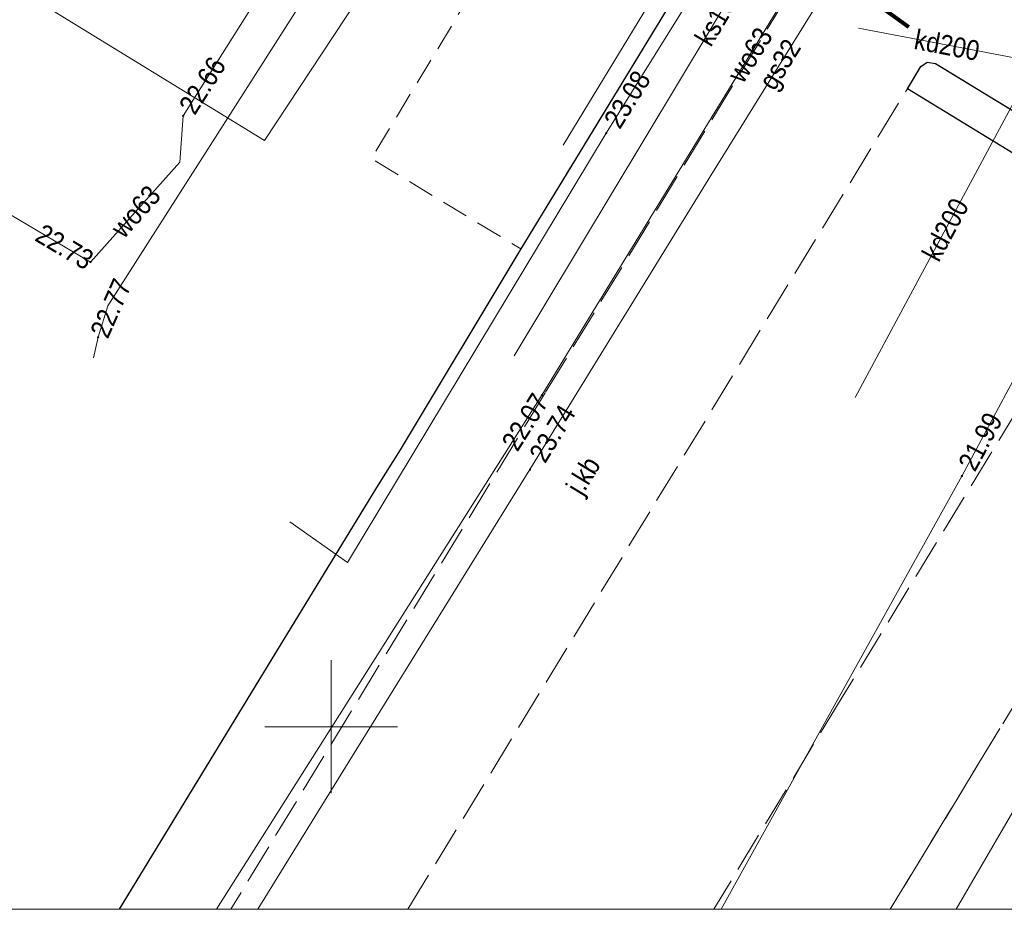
# Model space of a CAD drawing. Header units: metres. Extents: x 5490589 to 5490956, y 5935138 to 5935420.
# Tile 23 of 37: x 5490788 to 5490825, y 5935143 to 5935177. Entities that reach past the tile are written whole.
import ezdxf
from ezdxf.enums import TextEntityAlignment as Align

# ---------------------------------------------------------------- set-up
doc = ezdxf.new("R2010")
doc.units = ezdxf.units.M
doc.header["$MEASUREMENT"] = 0
for name, pattern in [('1.0_0.5', [1.5, 1, -0.5]), ('1.5_0.5', [2, 1.5, -0.5]), ('218-1000', [1.4, 0.7, -0.7])]:
    doc.linetypes.add(name, pattern=pattern)
doc.layers.get('0').update_dxf_attribs({"color": 2, "linetype": 'CONTINUOUS', "lineweight": 5})
for name, color, linetype in [('chodnik', 7, 'CONTINUOUS'), ('jezdnia', 7, 'CONTINUOUS'), ('jezdnia-Atr17', 7, 'CONTINUOUS'), ('krawężnik', 7, 'CONTINUOUS'), ('przewód elektroenergetyczny podziemny', 7, 'CONTINUOUS'), ('przewód gazowy', 7, 'CONTINUOUS'), ('przewód gazowy-Atr1', 7, 'CONTINUOUS'), ('przewód kanalizacyjny', 7, 'CONTINUOUS'), ('przewód kanalizacyjny-Atr1', 7, 'CONTINUOUS'), ('przewód wodociągowy', 7, 'CONTINUOUS'), ('przewód wodociągowy-Atr1', 7, 'CONTINUOUS'), ('rzędna', 7, 'CONTINUOUS'), ('rzędna-Atr2', 7, 'CONTINUOUS')]:
    doc.layers.add(name, color=color, linetype=linetype)
doc.layers.add('zakres nowy', color=6, linetype='218-1000', lineweight=80)
doc.styles.get("Standard").update_dxf_attribs({"font": 'Working1250', "width": 0.75})

# ---------------------------------------------------------------- blocks, each defined once
blk = doc.blocks.new('PW01')
at = {"linetype": 'Continuous', "lineweight": 13}
h = blk.add_hatch(color=0, dxfattribs=at)
edge = h.paths.add_edge_path()
edge.add_arc((0, 0), 0.045, 0, 360)

msp = doc.modelspace()

# ---------------------------------------------------------------- linework, layer by layer
at = {"color": 0}
for p, q in [((5490800, 5935147.5), (5490800, 5935152.5)), ((5490800, 5935147.5), (5490800, 5935152.5)), ((5490800, 5935147.5), (5490800, 5935152.5)), ((5490800, 5935147.5), (5490800, 5935152.5)), ((5490797.5, 5935150), (5490800, 5935150)), ((5490797.5, 5935150), (5490800, 5935150)), ((5490800, 5935150), (5490802.5, 5935150)), ((5490800, 5935150), (5490802.5, 5935150))]:
    msp.add_line(p, q, dxfattribs=at)
at = {"color": 0, "linetype": 'Continuous'}
msp.add_lwpolyline([(5490588.808, 5935143.133), (5490955.689, 5935143.133), (5490955.689, 5935420.132), (5490588.808, 5935420.132)], close=True, dxfattribs=at)
at = {"layer": 'chodnik', "color": 7, "linetype": '1.0_0.5', "lineweight": 18, "flags": 128}
msp.add_lwpolyline([(5490725.49, 5935196.72), (5490726.23, 5935195.39), (5490743.06, 5935204.55), (5490744.86, 5935205.52), (5490767.3, 5935217.72), (5490775.26, 5935211.72), (5490774.59, 5935210.83), (5490775.87, 5935209.83), (5490776.51, 5935210.78), (5490792.89, 5935198.51), (5490792.33, 5935197.76), (5490793.58, 5935196.8), (5490794.15, 5935197.57), (5490802.05, 5935191.8), (5490810.22, 5935185.78), (5490801.51, 5935171.37), (5490807.14, 5935167.97), (5490814.11, 5935179.42), (5490817.19, 5935177.52), (5490819.33, 5935181.02), (5490811.07, 5935187.13), (5490802.95, 5935193.04), (5490795.51, 5935198.54), (5490794.15, 5935199.55), (5490790.49, 5935202.24), (5490779.3, 5935210.52), (5490777.07, 5935212.14), (5490775.69, 5935213.17), (5490774.53, 5935214.02), (5490767.52, 5935219.61), (5490764.79, 5935218.16), (5490753.9, 5935212.2)], close=True, dxfattribs=at)
at = {"layer": 'jezdnia', "color": 7, "linetype": '1.5_0.5', "lineweight": 18}
for points in [[(5490821.033, 5935143.133), (5490824.38, 5935148.65), (5490837.5, 5935170.17), (5490838.57, 5935171.95), (5490825.66, 5935179.83), (5490825.49, 5935180.16), (5490825.7, 5935180.65), (5490820.85, 5935183.75), (5490819.33, 5935181.02), (5490817.19, 5935177.52), (5490808.05, 5935162.56), (5490796.222, 5935143.133)], [(5490802.882, 5935143.133), (5490821.68, 5935174), (5490822.18, 5935174.83), (5490822.42, 5935175), (5490822.74, 5935174.95), (5490830.45, 5935170.24), (5490830.64, 5935170.03), (5490830.6, 5935169.74), (5490830.06, 5935168.88), (5490819.19, 5935151.05), (5490814.392, 5935143.133)], [(5490826.911, 5935143.133), (5490832.08, 5935151.66), (5490841.74, 5935167.61), (5490837.5, 5935170.17), (5490824.38, 5935148.65), (5490821.033, 5935143.133)]]:
    msp.add_lwpolyline(points, dxfattribs=at)
at = {"layer": 'krawężnik', "color": 7, "linetype": 'Continuous', "lineweight": 25}
msp.add_lwpolyline([(5490820.85, 5935183.75), (5490819.33, 5935181.02), (5490817.19, 5935177.52), (5490814.11, 5935179.42), (5490807.14, 5935167.97), (5490802.6, 5935160.42), (5490801.77, 5935159.1), (5490798.22, 5935153.29), (5490792.019, 5935143.133)], dxfattribs=at)
at = {"layer": 'krawężnik', "color": 7, "linetype": 'Continuous', "lineweight": 25, "flags": 128}
msp.add_lwpolyline([(5490821.68, 5935174), (5490822.18, 5935174.83), (5490822.42, 5935175), (5490822.74, 5935174.95), (5490830.45, 5935170.24), (5490830.64, 5935170.03), (5490830.6, 5935169.74), (5490830.06, 5935168.88)], close=True, dxfattribs=at)
at = {"layer": 'przewód elektroenergetyczny podziemny', "color": 1, "linetype": 'Continuous', "lineweight": 18, "flags": 128}
msp.add_lwpolyline([(5490808.73, 5935171.88), (5490816.46, 5935184.59), (5490819.39, 5935182.61)], dxfattribs=at)
at = {"layer": 'przewód gazowy', "color": 40, "linetype": 'Continuous', "lineweight": 18, "flags": 128}
for points in [[(5490812.79, 5935194.57), (5490812.5, 5935194.15), (5490809.9, 5935190.44), (5490804.9, 5935183.28), (5490797.49, 5935172.05), (5490781.59, 5935181.81), (5490778.29, 5935183.88), (5490777.44, 5935187.79), (5490768.01, 5935195.06), (5490765.8, 5935191.52), (5490759.79, 5935181.41), (5490761, 5935180.6)], [(5490798.45, 5935157.71), (5490800.61, 5935156.18), (5490810.35, 5935172.33), (5490818.2, 5935184.94), (5490820.31, 5935188.33), (5490820.57, 5935188.73)]]:
    msp.add_lwpolyline(points, dxfattribs=at)
at = {"layer": 'przewód gazowy', "color": 40, "linetype": 'Continuous', "lineweight": 18}
msp.add_lwpolyline([(5490820.93, 5935188.48), (5490820.68, 5935188.05), (5490818.76, 5935184.73), (5490818.16, 5935183.68), (5490821.16, 5935181.82), (5490814.29, 5935170.74), (5490807.48, 5935159.67), (5490800.64, 5935148.64), (5490797.239, 5935143.133)], dxfattribs=at)
at = {"layer": 'przewód kanalizacyjny', "color": 34, "linetype": 'Continuous', "lineweight": 18, "flags": 128}
for points in [[(5490817.98, 5935182.42), (5490806.89, 5935163.95)], [(5490826.5, 5935175.01), (5490819.84, 5935176.28)], [(5490826.5, 5935175.01), (5490819.71, 5935162.39)]]:
    msp.add_lwpolyline(points, dxfattribs=at)
at = {"layer": 'przewód kanalizacyjny', "color": 34, "linetype": 'Continuous', "lineweight": 18}
msp.add_lwpolyline([(5490823.519, 5935143.133), (5490843.12, 5935176.8)], dxfattribs=at)
at = {"layer": 'przewód wodociągowy', "color": 5, "linetype": 'Continuous', "lineweight": 18, "flags": 128}
for points in [[(5490806.95, 5935192.69), (5490806.64, 5935192.33), (5490794.43, 5935172.98), (5490794.3, 5935171.24), (5490790.94, 5935167.48), (5490783.48, 5935171.89), (5490771.71, 5935178.76), (5490769.85, 5935176.73)], [(5490808.31, 5935191.9), (5490807.98, 5935191.5), (5490791.6, 5935165.83), (5490791.23, 5935164.65), (5490791.06, 5935163.87)]]:
    msp.add_lwpolyline(points, dxfattribs=at)
at = {"layer": 'przewód wodociągowy', "color": 5, "linetype": 'Continuous', "lineweight": 18}
for points in [[(5490820.95, 5935183.77), (5490807.93, 5935162.47), (5490795.688, 5935143.133)], [(5490814.675, 5935143.133), (5490823.73, 5935159.43), (5490832.89, 5935176.5)]]:
    msp.add_lwpolyline(points, dxfattribs=at)
at = {"layer": 'zakres nowy', "ltscale": 7}
msp.add_lwpolyline([(5490696.87, 5935411.82), (5490683.11, 5935366.31), (5490696.87, 5935309.87), (5490746.26, 5935230.85), (5490858.09, 5935150.06), (5490948.04, 5935320.45)], close=True, dxfattribs=at)

# ---------------------------------------------------------------- block references
at = {"layer": 'rzędna', "color": 5, "linetype": 'Continuous', "lineweight": 18}
for p in [(5490794.43, 5935172.98), (5490790.94, 5935167.48), (5490791.23, 5935164.65), (5490807.93, 5935162.47), (5490823.73, 5935159.43)]:
    msp.add_blockref('PW01', p, dxfattribs=at)
at = {"layer": 'rzędna', "color": 40, "linetype": 'Continuous', "lineweight": 18}
for p in [(5490810.35, 5935172.33), (5490807.48, 5935159.67)]:
    msp.add_blockref('PW01', p, dxfattribs=at)

# ---------------------------------------------------------------- texts
at = {"layer": 'jezdnia-Atr17', "color": 7, "width": 0.9}
msp.add_text('j.kb', height=0.75, rotation=58.7, dxfattribs=at).set_placement((5490809.48, 5935159.45), align=Align.MIDDLE_CENTER)
at = {"layer": 'przewód gazowy-Atr1', "color": 40, "width": 0.9}
msp.add_text('gs32', height=0.75, rotation=58.401, dxfattribs=at).set_placement((5490816.363, 5935174.083), align=Align.MIDDLE_LEFT)
at = {"layer": 'przewód kanalizacyjny-Atr1', "color": 34, "width": 0.9}
for s, rotation, p in [('ks160', 58.999, (5490814.582, 5935176.76)), ('kd200', 349.199, (5490823.17, 5935175.64)), ('kd200', 61.7, (5490823.11, 5935168.7))]:
    msp.add_text(s, height=0.75, rotation=rotation, dxfattribs=at).set_placement(p, align=Align.MIDDLE_CENTER)
at = {"layer": 'przewód wodociągowy-Atr1', "color": 5, "width": 0.9}
for rotation, p in [(57.7, (5490815.754, 5935175.269)), (48.2, (5490792.64, 5935169.38))]:
    msp.add_text('wo63', height=0.75, rotation=rotation, dxfattribs=at).set_placement(p, align=Align.MIDDLE_CENTER)
at = {"layer": 'rzędna-Atr2', "color": 5, "width": 0.9}
for s, rotation, p in [('22.66', 57.7, (5490794.55, 5935173.17)), ('22.73', 329.4, (5490789, 5935168.63)), ('22.77', 66.1, (5490791.25, 5935164.71)), ('22.07', 57.7, (5490806.69, 5935160.51)), ('21.99', 61.799, (5490823.89, 5935159.73))]:
    msp.add_text(s, height=0.75, rotation=rotation, dxfattribs=at).set_placement(p, align=Align.MIDDLE_LEFT)
at = {"layer": 'rzędna-Atr2', "color": 40, "width": 0.9}
for s, rotation, p in [('23.08', 58.097, (5490810.54, 5935172.64)), ('23.74', 58.401, (5490807.73, 5935160.07))]:
    msp.add_text(s, height=0.75, rotation=rotation, dxfattribs=at).set_placement(p, align=Align.MIDDLE_LEFT)

doc.saveas('drawing.dxf')
